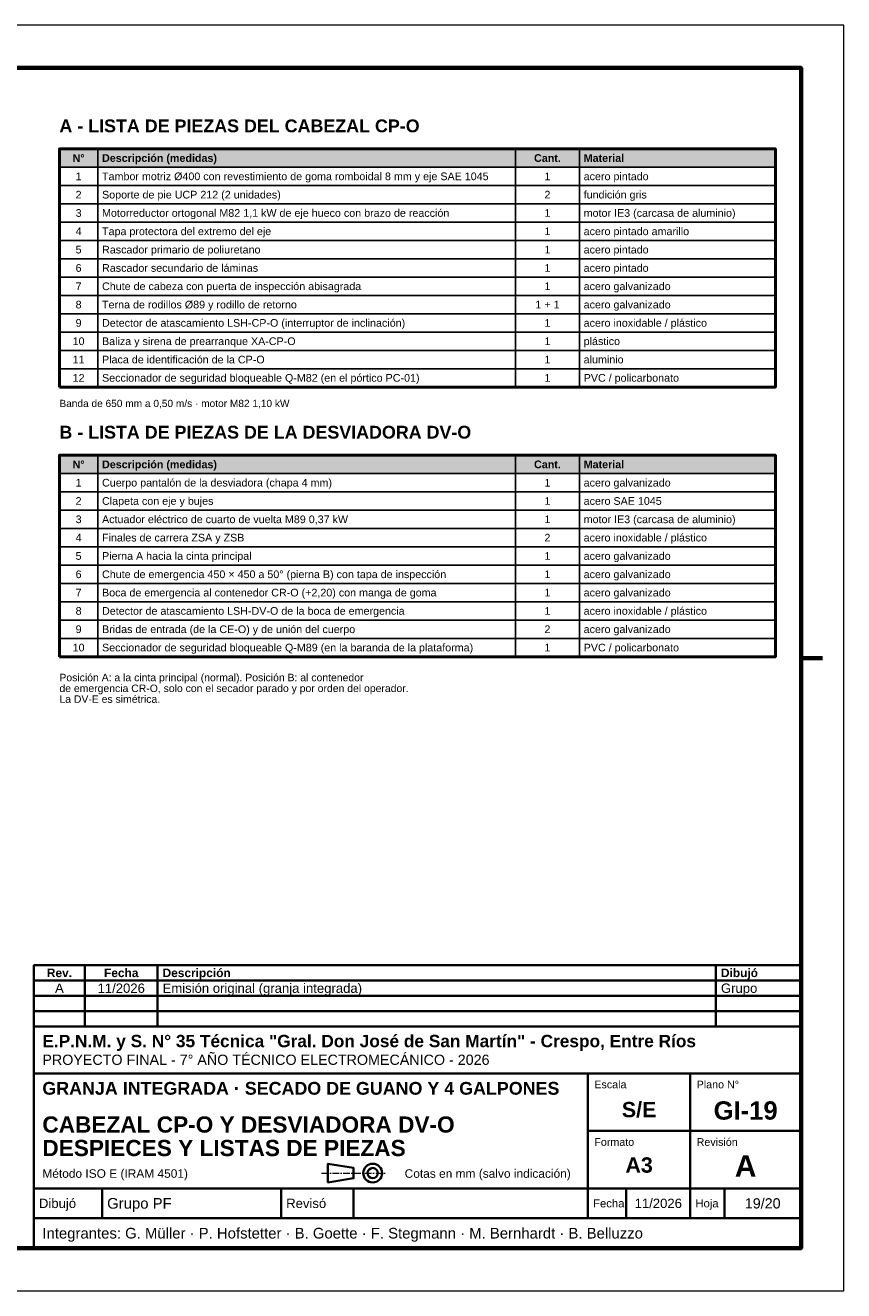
# Model space of a CAD drawing. Header units: millimetres. Extents: x 0 to 420, y 0 to 297.
# Tile 2 of 2: x 228 to 420, y 0 to 297. Entities that reach past the tile are written whole.
import ezdxf
from ezdxf.enums import TextEntityAlignment as Align

# ---------------------------------------------------------------- set-up
doc = ezdxf.new("R2010")
doc.units = ezdxf.units.MM
doc.header["$LTSCALE"] = 0.5
doc.linetypes.add('CENTER', pattern=[5.08, 3.175, -0.635, 0.635, -0.635])
for name, color, linetype, lineweight in [('CONTORNO', 7, 'CONTINUOUS', 50), ('EJES', 1, 'CENTER', 18), ('FINO', 7, 'CONTINUOUS', 25), ('HOJA', 8, 'CONTINUOUS', 13), ('RECUADRO', 7, 'CONTINUOUS', 70), ('RELLENO', 9, 'CONTINUOUS', 13), ('ROTULO', 7, 'CONTINUOUS', 35), ('TEXTO', 7, 'CONTINUOUS', 25)]:
    doc.layers.add(name, color=color, linetype=linetype, lineweight=lineweight)
doc.styles.add('NEGRITA', font='arialbd.ttf')
doc.styles.get("Standard").update_dxf_attribs({"font": 'arial.ttf'})

msp = doc.modelspace()

# ---------------------------------------------------------------- hatches: boundary and pattern name
at = {"layer": 'RELLENO', "true_color": 0xe2e8ee}
for points in [[(236, 263.7), (404, 263.7), (404, 268), (236, 268)], [(236, 191.8), (404, 191.8), (404, 196.1), (236, 196.1)]]:
    msp.add_hatch(color=7, dxfattribs=at).paths.add_polyline_path(points)

# ---------------------------------------------------------------- linework, layer by layer
at = {"layer": 'CONTORNO'}
for points in [[(236, 212.1), (404, 212.1), (404, 268), (236, 268)], [(236, 148.8), (404, 148.8), (404, 196.1), (236, 196.1)]]:
    msp.add_lwpolyline(points, close=True, dxfattribs=at)
at = {"layer": 'EJES'}
msp.add_line((297.5, 27.6), (312.5, 27.6), dxfattribs=at)
at = {"layer": 'FINO'}
for p, q in [((245, 268), (245, 212.1)), ((343, 268), (343, 212.1)), ((358, 268), (358, 212.1)), ((245, 196.1), (245, 148.8)), ((343, 196.1), (343, 148.8)), ((358, 196.1), (358, 148.8))]:
    msp.add_line(p, q, dxfattribs=at)
for points in [[(236, 263.7), (404, 263.7), (404, 268), (236, 268)], [(236, 259.4), (404, 259.4), (404, 263.7), (236, 263.7)], [(236, 255.1), (404, 255.1), (404, 259.4), (236, 259.4)], [(236, 250.8), (404, 250.8), (404, 255.1), (236, 255.1)], [(236, 246.5), (404, 246.5), (404, 250.8), (236, 250.8)], [(236, 242.2), (404, 242.2), (404, 246.5), (236, 246.5)], [(236, 237.9), (404, 237.9), (404, 242.2), (236, 242.2)], [(236, 233.6), (404, 233.6), (404, 237.9), (236, 237.9)], [(236, 229.3), (404, 229.3), (404, 233.6), (236, 233.6)], [(236, 225), (404, 225), (404, 229.3), (236, 229.3)], [(236, 220.7), (404, 220.7), (404, 225), (236, 225)], [(236, 216.4), (404, 216.4), (404, 220.7), (236, 220.7)], [(236, 212.1), (404, 212.1), (404, 216.4), (236, 216.4)], [(236, 191.8), (404, 191.8), (404, 196.1), (236, 196.1)], [(236, 187.5), (404, 187.5), (404, 191.8), (236, 191.8)], [(236, 183.2), (404, 183.2), (404, 187.5), (236, 187.5)], [(236, 178.9), (404, 178.9), (404, 183.2), (236, 183.2)], [(236, 174.6), (404, 174.6), (404, 178.9), (236, 178.9)], [(236, 170.3), (404, 170.3), (404, 174.6), (236, 174.6)], [(236, 166), (404, 166), (404, 170.3), (236, 170.3)], [(236, 161.7), (404, 161.7), (404, 166), (236, 166)], [(236, 157.4), (404, 157.4), (404, 161.7), (236, 161.7)], [(236, 153.1), (404, 153.1), (404, 157.4), (236, 157.4)], [(236, 148.8), (404, 148.8), (404, 153.1), (236, 153.1)]]:
    msp.add_lwpolyline(points, close=True, dxfattribs=at)
at = {"layer": 'HOJA'}
msp.add_lwpolyline([(0, 0), (420, 0), (420, 297), (0, 297)], close=True, dxfattribs=at)
at = {"layer": 'RECUADRO'}
msp.add_line((415, 148.5), (410, 148.5), dxfattribs=at)
msp.add_lwpolyline([(20, 10), (410, 10), (410, 287), (20, 287)], close=True, dxfattribs=at)
at = {"layer": 'ROTULO'}
for p, q in [((242, 72.8), (242, 76.4)), ((259, 72.8), (259, 76.4)), ((390, 72.8), (390, 76.4)), ((242, 69.2), (242, 72.8)), ((259, 69.2), (259, 72.8)), ((390, 69.2), (390, 72.8)), ((242, 65.6), (242, 69.2)), ((259, 65.6), (259, 69.2)), ((390, 65.6), (390, 69.2)), ((242, 62), (242, 65.6)), ((259, 62), (259, 65.6)), ((390, 62), (390, 65.6)), ((230, 62), (410, 62)), ((230, 10), (230, 62)), ((230, 51), (410, 51)), ((360, 24), (360, 51)), ((384, 24), (384, 51)), ((360, 37.5), (410, 37.5)), ((230, 24), (410, 24)), ((246, 17), (246, 24)), ((288, 17), (288, 24)), ((305, 17), (305, 24)), ((360, 17), (360, 24)), ((369, 17), (369, 24)), ((384, 17), (384, 24)), ((392, 17), (392, 24)), ((230, 17), (410, 17))]:
    msp.add_line(p, q, dxfattribs=at)
for points in [[(230, 72.8), (410, 72.8), (410, 76.4), (230, 76.4)], [(230, 69.2), (410, 69.2), (410, 72.8), (230, 72.8)], [(230, 65.6), (410, 65.6), (410, 69.2), (230, 69.2)], [(230, 62), (410, 62), (410, 65.6), (230, 65.6)], [(299, 25.4), (305, 26.4), (305, 28.8), (299, 29.8)]]:
    msp.add_lwpolyline(points, close=True, dxfattribs=at)
for radius in [2.2, 1.2]:
    msp.add_circle((309.5, 27.6), radius, dxfattribs=at)

# ---------------------------------------------------------------- texts
at = {"layer": 'ROTULO', "style": 'NEGRITA'}
for s, height, p in [('Rev.', 2, (236, 74.6)), ('Fecha', 2, (250.5, 74.6)), ('S/E', 3.6, (372, 42.5)), ('GI-19', 4.3, (397, 42.3)), ('A3', 3.6, (372, 29.5)), ('A', 5, (397, 29.3))]:
    msp.add_text(s, height=height, dxfattribs=at).set_placement(p, align=Align.MIDDLE_CENTER)
for s, height, p in [('Descripción', 2, (260.2, 74.6)), ('Dibujó', 2, (391.2, 74.6)), ('E.P.N.M. y S. N° 35 Técnica "Gral. Don José de San Martín" - Crespo, Entre Ríos', 2.9, (232, 58.6)), ('GRANJA INTEGRADA · SECADO DE GUANO Y 4 GALPONES', 3, (232, 47.5)), ('CABEZAL CP-O Y DESVIADORA DV-O', 3.8, (232, 39)), ('DESPIECES Y LISTAS DE PIEZAS', 3.8, (232, 33.49))]:
    msp.add_text(s, height=height, dxfattribs=at).set_placement(p, align=Align.MIDDLE_LEFT)
at = {"layer": 'ROTULO'}
for s, height, p in [('A', 2.2, (236, 71)), ('11/2026', 2.2, (250.5, 71)), ('11/2026', 2.2, (376.5, 20.5)), ('19/20', 2.4, (401, 20.5))]:
    msp.add_text(s, height=height, dxfattribs=at).set_placement(p, align=Align.MIDDLE_CENTER)
for s, height, p in [('Emisión original (granja integrada)', 2.2, (260.2, 71)), ('Grupo', 2.2, (391.2, 71)), ('PROYECTO FINAL - 7° AÑO TÉCNICO ELECTROMECÁNICO - 2026', 2.4, (232, 54.2)), ('Método ISO E (IRAM 4501)', 2, (232, 27.5)), ('Cotas en mm (salvo indicación)', 2, (317, 27.5)), ('Dibujó', 2.2, (231.2, 20.5)), ('Grupo PF', 2.5, (247.2, 20.5)), ('Revisó', 2.2, (289.2, 20.5)), ('Fecha', 1.9, (361.2, 20.5)), ('Hoja', 1.9, (385.2, 20.5)), ('Integrantes: G. Müller · P. Hofstetter · B. Goette · F. Stegmann · M. Bernhardt · B. Belluzzo', 2.5, (232, 13.5))]:
    msp.add_text(s, height=height, dxfattribs=at).set_placement(p, align=Align.MIDDLE_LEFT)
for s, p in [('Escala', (361.5, 49.3)), ('Plano N°', (385.5, 49.3)), ('Formato', (361.5, 35.8)), ('Revisión', (385.5, 35.8))]:
    msp.add_text(s, height=1.8, dxfattribs=at).set_placement(p, align=Align.TOP_LEFT)
at = {"layer": 'TEXTO', "style": 'NEGRITA'}
for s, p in [('A - LISTA DE PIEZAS DEL CABEZAL CP-O', (236, 271)), ('B - LISTA DE PIEZAS DE LA DESVIADORA DV-O', (236, 199.1))]:
    msp.add_text(s, height=3, dxfattribs=at).set_placement(p, align=Align.BOTTOM_LEFT)
for s, p in [('N°', (240.5, 265.85)), ('Cant.', (350.5, 265.85)), ('N°', (240.5, 193.95)), ('Cant.', (350.5, 193.95))]:
    msp.add_text(s, height=1.8, dxfattribs=at).set_placement(p, align=Align.MIDDLE_CENTER)
for s, p in [('Descripción (medidas)', (246, 265.85)), ('Material', (359, 265.85)), ('Descripción (medidas)', (246, 193.95)), ('Material', (359, 193.95))]:
    msp.add_text(s, height=1.8, dxfattribs=at).set_placement(p, align=Align.MIDDLE_LEFT)
at = {"layer": 'TEXTO'}
for s, p in [('1', (240.5, 261.55)), ('1', (350.5, 261.55)), ('2', (240.5, 257.25)), ('2', (350.5, 257.25)), ('3', (240.5, 252.95)), ('1', (350.5, 252.95)), ('4', (240.5, 248.65)), ('1', (350.5, 248.65)), ('5', (240.5, 244.35)), ('1', (350.5, 244.35)), ('6', (240.5, 240.05)), ('1', (350.5, 240.05)), ('7', (240.5, 235.75)), ('1', (350.5, 235.75)), ('8', (240.5, 231.45)), ('1 + 1', (350.5, 231.45)), ('9', (240.5, 227.15)), ('1', (350.5, 227.15)), ('10', (240.5, 222.85)), ('1', (350.5, 222.85)), ('11', (240.5, 218.55)), ('1', (350.5, 218.55)), ('12', (240.5, 214.25)), ('1', (350.5, 214.25)), ('1', (240.5, 189.65)), ('1', (350.5, 189.65)), ('2', (240.5, 185.35)), ('1', (350.5, 185.35)), ('3', (240.5, 181.05)), ('1', (350.5, 181.05)), ('4', (240.5, 176.75)), ('2', (350.5, 176.75)), ('5', (240.5, 172.45)), ('1', (350.5, 172.45)), ('6', (240.5, 168.15)), ('1', (350.5, 168.15)), ('7', (240.5, 163.85)), ('1', (350.5, 163.85)), ('8', (240.5, 159.55)), ('1', (350.5, 159.55)), ('9', (240.5, 155.25)), ('2', (350.5, 155.25)), ('10', (240.5, 150.95)), ('1', (350.5, 150.95))]:
    msp.add_text(s, height=1.8, dxfattribs=at).set_placement(p, align=Align.MIDDLE_CENTER)
for s, p in [('Tambor motriz Ø400 con revestimiento de goma romboidal 8 mm y eje SAE 1045', (246, 261.55)), ('acero pintado', (359, 261.55)), ('fundición gris', (359, 257.25)), ('Soporte de pie UCP 212 (2 unidades)', (246, 257.25)), ('Motorreductor ortogonal M82 1,1 kW de eje hueco con brazo de reacción', (246, 252.95)), ('motor IE3 (carcasa de aluminio)', (359, 252.95)), ('Tapa protectora del extremo del eje', (246, 248.65)), ('acero pintado amarillo', (359, 248.65)), ('Rascador primario de poliuretano', (246, 244.35)), ('acero pintado', (359, 244.35)), ('Rascador secundario de láminas', (246, 240.05)), ('acero pintado', (359, 240.05)), ('Chute de cabeza con puerta de inspección abisagrada', (246, 235.75)), ('acero galvanizado', (359, 235.75)), ('Terna de rodillos Ø89 y rodillo de retorno', (246, 231.45)), ('acero galvanizado', (359, 231.45)), ('Detector de atascamiento LSH-CP-O (interruptor de inclinación)', (246, 227.15)), ('acero inoxidable / plástico', (359, 227.15)), ('Baliza y sirena de prearranque XA-CP-O', (246, 222.85)), ('plástico', (359, 222.85)), ('Placa de identificación de la CP-O', (246, 218.55)), ('aluminio', (359, 218.55)), ('Seccionador de seguridad bloqueable Q-M82 (en el pórtico PC-01)', (246, 214.25)), ('PVC / policarbonato', (359, 214.25)), ('Cuerpo pantalón de la desviadora (chapa 4 mm)', (246, 189.65)), ('acero galvanizado', (359, 189.65)), ('Clapeta con eje y bujes', (246, 185.35)), ('acero SAE 1045', (359, 185.35)), ('Actuador eléctrico de cuarto de vuelta M89 0,37 kW', (246, 181.05)), ('motor IE3 (carcasa de aluminio)', (359, 181.05)), ('Finales de carrera ZSA y ZSB', (246, 176.75)), ('acero inoxidable / plástico', (359, 176.75)), ('Pierna A hacia la cinta principal', (246, 172.45)), ('acero galvanizado', (359, 172.45)), ('Chute de emergencia 450 × 450 a 50° (pierna B) con tapa de inspección', (246, 168.15)), ('acero galvanizado', (359, 168.15)), ('Boca de emergencia al contenedor CR-O (+2,20) con manga de goma', (246, 163.85)), ('acero galvanizado', (359, 163.85)), ('Detector de atascamiento LSH-DV-O de la boca de emergencia', (246, 159.55)), ('acero inoxidable / plástico', (359, 159.55)), ('Bridas de entrada (de la CE-O) y de unión del cuerpo', (246, 155.25)), ('acero galvanizado', (359, 155.25)), ('Seccionador de seguridad bloqueable Q-M89 (en la baranda de la plataforma)', (246, 150.95)), ('PVC / policarbonato', (359, 150.95))]:
    msp.add_text(s, height=1.8, dxfattribs=at).set_placement(p, align=Align.MIDDLE_LEFT)
for s, height, p in [('Banda de 650 mm a 0,50 m/s · motor M82 1,10 kW', 1.7, (236, 209.1)), ('Posición A: a la cinta principal (normal). Posición B: al contenedor', 1.75, (236, 144.8)), ('de emergencia CR-O, solo con el secador parado y por orden del operador.', 1.75, (236, 142.26)), ('La DV-E es simétrica.', 1.75, (236, 139.73))]:
    msp.add_text(s, height=height, dxfattribs=at).set_placement(p, align=Align.TOP_LEFT)

doc.saveas('drawing.dxf')
